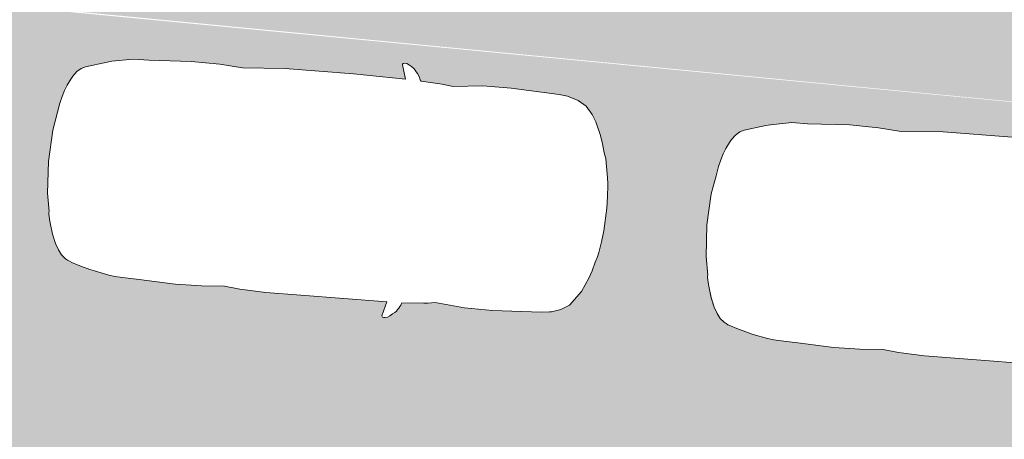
# Model space of a CAD drawing. Header units: metres. Extents: x -862 to 1262, y -354 to 644.
# Tile 26 of 256: x -491.69 to -483.21, y 412.62 to 416.23. Entities that reach past the tile are written whole.
import ezdxf

# ---------------------------------------------------------------- set-up
doc = ezdxf.new("R2010")
doc.units = ezdxf.units.M
doc.header["$LTSCALE"] = 0.5
doc.set_wipeout_variables(frame=1)
doc.layers.add('BPR_Verkehr_220520', color=7, linetype='Continuous')

# ---------------------------------------------------------------- blocks, each defined once
blk = doc.blocks.new('Fz_bmw_X5_2011_D-2')
at = {"color": 255, "linetype": 'Continuous', "lineweight": 5, "transparency": 33554687}
blk.add_wipeout([(2.185669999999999, -3.6133099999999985), (2.1640099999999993, -3.575199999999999), (2.1255999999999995, -3.53313), (2.094909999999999, -3.4908300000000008), (2.0694099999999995, -3.468309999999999), (2.0430899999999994, -3.44825), (2.01619, -3.430439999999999), (1.9889599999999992, -3.4147), (1.9616399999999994, -3.4008000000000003), (1.9344799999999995, -3.38856), (1.9177799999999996, -3.383589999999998), (1.8946899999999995, -3.005600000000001), (1.8883699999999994, -2.9398000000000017), (1.8660799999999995, -2.8137399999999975), (1.9198199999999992, -2.30358), (1.924889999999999, -1.8180300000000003), (1.8824699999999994, -0.9809399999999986), (1.8647399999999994, -0.8367199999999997), (1.8586899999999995, -0.806519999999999), (1.8071799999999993, -0.6463699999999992), (1.7200599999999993, -0.5048000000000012), (1.4663999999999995, -0.3167099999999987), (1.2294999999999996, -0.21199999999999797), (1.097979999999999, -0.16646999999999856), (0.9474299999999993, -0.1268799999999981), (0.8481399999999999, -0.09244999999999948), (0.7763799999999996, -0.07655999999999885), (0.587629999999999, -0.04262999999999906), (0.3946699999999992, -0.01875000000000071), (0, 0), (-0.19841000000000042, -0.0046400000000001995), (-0.39453000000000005, -0.018739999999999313), (-0.43227000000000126, -0.022599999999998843), (-0.5873999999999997, -0.04260000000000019), (-0.7760600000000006, -0.07650999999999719), (-0.8480200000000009, -0.09244999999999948), (-0.9469700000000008, -0.1268799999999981), (-1.0975200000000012, -0.16646999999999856), (-1.2370600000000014, -0.21260999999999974), (-1.4659400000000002, -0.3167099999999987), (-1.5892400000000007, -0.38613999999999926), (-1.7198100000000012, -0.5048000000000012), (-1.8069200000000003, -0.6463699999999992), (-1.8644900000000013, -0.8367199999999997), (-1.8822200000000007, -0.9809399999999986), (-1.9246400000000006, -1.8180300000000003), (-1.9195700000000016, -2.30358), (-1.8658300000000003, -2.8137399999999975), (-1.8944300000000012, -3.005600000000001), (-1.9147400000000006, -3.3718699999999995), (-1.9342300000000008, -3.38856), (-1.988700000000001, -3.4147), (-2.0428400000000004, -3.44825), (-2.0691600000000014, -3.468309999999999), (-2.0946600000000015, -3.4908300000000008), (-2.1190900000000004, -3.5160199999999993), (-2.1524200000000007, -3.560789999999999), (-2.1748800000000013, -3.5937399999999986), (-2.1946800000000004, -3.6431799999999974), (-2.197430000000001, -3.6870499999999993), (-2.1940900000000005, -3.7042899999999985), (-2.1770300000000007, -3.714129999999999), (-2.1705400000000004, -3.7128499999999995), (-1.9270300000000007, -3.645599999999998), (-1.9449100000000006, -4.544079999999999), (-1.9373400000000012, -5.73316), (-1.8857900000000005, -6.456580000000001), (-1.9148800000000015, -6.85278), (-1.9229600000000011, -7.3508000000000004), (-1.8837400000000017, -8.075700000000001), (-1.87888, -8.34469), (-1.8124000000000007, -8.709869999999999), (-1.7933500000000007, -8.789169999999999), (-1.6821900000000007, -9.15435), (-1.645890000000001, -9.22494), (-1.584540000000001, -9.29604), (-1.5032100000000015, -9.358089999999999), (-1.4485300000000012, -9.39049), (-1.3401400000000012, -9.44246), (-1.242220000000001, -9.480080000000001), (-1.1355700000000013, -9.51419), (-1.021310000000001, -9.54475), (-0.8584400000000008, -9.570789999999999), (-0.5423200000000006, -9.627400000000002), (0.00030999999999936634, -9.657779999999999), (0.5428699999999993, -9.627400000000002), (0.8586999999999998, -9.570789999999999), (0.8706099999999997, -9.573929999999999), (0.8764799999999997, -9.57443), (0.8883599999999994, -9.573820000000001), (0.8944899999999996, -9.572909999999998), (0.9008199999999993, -9.571729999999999), (1.021559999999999, -9.54475), (1.0500399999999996, -9.53763), (1.2424799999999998, -9.480080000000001), (1.399439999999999, -9.41583), (1.5034599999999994, -9.358089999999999), (1.584809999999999, -9.29604), (1.6461399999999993, -9.22494), (1.6663199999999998, -9.188020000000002), (1.6824399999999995, -9.15435), (1.6999399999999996, -9.109919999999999), (1.7375499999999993, -8.99537), (1.7935999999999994, -8.789169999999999), (1.8126499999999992, -8.709869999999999), (1.8642099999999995, -8.456959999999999), (1.8791299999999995, -8.34469), (1.8839999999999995, -8.216650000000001), (1.8943899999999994, -7.92823), (1.9232199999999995, -7.3508000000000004), (1.9235599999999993, -7.29713), (1.915129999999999, -6.85278), (1.8860399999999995, -6.456580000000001), (1.9178999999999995, -6.185029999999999), (1.9375899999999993, -5.73316), (1.9338599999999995, -5.134039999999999), (1.9250699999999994, -3.6445399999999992), (2.1707899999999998, -3.7128499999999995), (2.19644, -3.6968999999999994), (2.1980999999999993, -3.674509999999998), (2.1973, -3.6586599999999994)], dxfattribs=at)
at = {"color": 9, "linetype": 'Continuous', "lineweight": 5, "transparency": 33554687, "flags": 128}
blk.add_lwpolyline([(2.18567, -3.61331), (2.16401, -3.5752), (2.1256, -3.53313), (2.09491, -3.49083), (2.06941, -3.46831), (2.04309, -3.44825), (2.01619, -3.43044), (1.98896, -3.4147), (1.96164, -3.4008), (1.93448, -3.38856), (1.91778, -3.38359), (1.89469, -3.0056), (1.88837, -2.939800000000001), (1.86608, -2.81374), (1.91982, -2.30358), (1.92489, -1.81803), (1.88247, -0.98094), (1.86474, -0.83672), (1.85869, -0.80652), (1.80718, -0.64637), (1.72006, -0.5048), (1.4664, -0.31671), (1.2295, -0.212), (1.09798, -0.16647), (0.9474300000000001, -0.12688), (0.8481400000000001, -0.09245), (0.7763800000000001, -0.07656), (0.5876300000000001, -0.04263), (0.39467, -0.01875), (0, 0), (-0.19841, -0.00464), (-0.39453, -0.01874), (-0.43227, -0.0226), (-0.5873999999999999, -0.04260000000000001), (-0.7760600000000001, -0.07651000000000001), (-0.8480200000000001, -0.09245), (-0.9469700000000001, -0.12688), (-1.09752, -0.16647), (-1.23706, -0.21261), (-1.46594, -0.31671), (-1.58924, -0.38614), (-1.71981, -0.5048), (-1.80692, -0.64637), (-1.86449, -0.83672), (-1.88222, -0.98094), (-1.92464, -1.81803), (-1.91957, -2.30358), (-1.86583, -2.81374), (-1.89443, -3.0056), (-1.91474, -3.37187), (-1.93423, -3.38856), (-1.9887, -3.4147), (-2.04284, -3.44825), (-2.06916, -3.46831), (-2.09466, -3.49083), (-2.11909, -3.51602), (-2.15242, -3.56079), (-2.17488, -3.59374), (-2.19468, -3.64318), (-2.19743, -3.68705), (-2.19409, -3.70429), (-2.17703, -3.71413), (-2.17054, -3.71285), (-1.92703, -3.6456), (-1.94491, -4.54408), (-1.93734, -5.733160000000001), (-1.88579, -6.456580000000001), (-1.91488, -6.852780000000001), (-1.92296, -7.3508), (-1.88374, -8.075700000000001), (-1.87888, -8.34469), (-1.8124, -8.70987), (-1.79335, -8.78917), (-1.68219, -9.15435), (-1.64589, -9.22494), (-1.58454, -9.296040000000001), (-1.50321, -9.35809), (-1.44853, -9.390490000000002), (-1.34014, -9.44246), (-1.24222, -9.480080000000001), (-1.13557, -9.514190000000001), (-1.02131, -9.54475), (-0.8584400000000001, -9.57079), (-0.54232, -9.627400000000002), (0.00031, -9.65778), (0.5428700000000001, -9.627400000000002), (0.8587, -9.57079), (0.8706100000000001, -9.57393), (0.87648, -9.574430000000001), (0.88836, -9.573820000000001), (0.8944900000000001, -9.57291), (0.9008200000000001, -9.57173), (1.02156, -9.54475), (1.05004, -9.53763), (1.24248, -9.480080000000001), (1.39944, -9.415830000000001), (1.50346, -9.35809), (1.58481, -9.296040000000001), (1.64614, -9.22494), (1.66632, -9.188020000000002), (1.68244, -9.15435), (1.69994, -9.10992), (1.73755, -8.995370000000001), (1.7936, -8.78917), (1.81265, -8.70987), (1.86421, -8.45696), (1.87913, -8.34469), (1.884, -8.216650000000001), (1.89439, -7.928230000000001), (1.92322, -7.3508), (1.92356, -7.297130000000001), (1.91513, -6.852780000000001), (1.88604, -6.456580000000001), (1.9179, -6.18503), (1.93759, -5.733160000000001), (1.93386, -5.134040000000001), (1.92507, -3.64454), (2.17079, -3.71285), (2.19644, -3.6969), (2.1981, -3.67451), (2.1973, -3.65866)], close=True, dxfattribs=at)
at = {"color": 255, "linetype": 'Continuous', "lineweight": 5, "transparency": 33554687}
blk.add_wipeout([(-0.5423184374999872, -9.627401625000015), (0.00030800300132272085, -9.657776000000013), (0.5428741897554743, -9.62740162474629), (0.8586960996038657, -9.570794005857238), (0.87060537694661, -9.573930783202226), (0.8764773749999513, -9.574434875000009), (0.8883581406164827, -9.57382276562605), (0.8944877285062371, -9.572909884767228), (0.9008239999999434, -9.571728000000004), (1.0215574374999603, -9.544748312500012), (1.0500385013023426, -9.537630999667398), (1.2424758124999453, -9.480080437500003), (1.399442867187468, -9.415826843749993), (1.5034594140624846, -9.358088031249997), (1.5848056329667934, -9.29604498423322), (1.6461414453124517, -9.224935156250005), (1.6663199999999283, -9.188016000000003), (1.6824430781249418, -9.154353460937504), (1.6999421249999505, -9.109921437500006), (1.7375549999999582, -8.99537050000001), (1.7935999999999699, -8.789167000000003), (1.8126479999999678, -8.709872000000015), (1.8642080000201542, -8.45695999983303), (1.8791320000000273, -8.34468800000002), (1.8839968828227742, -8.216654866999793), (1.8943920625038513, -7.928229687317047), (1.9232159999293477, -7.350796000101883), (1.9235589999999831, -7.297127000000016), (1.9151274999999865, -6.852778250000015), (1.8860439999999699, -6.456584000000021), (1.91790285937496, -6.185025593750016), (1.9375906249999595, -5.733155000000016), (1.9338631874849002, -5.134035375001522), (1.9250697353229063, -3.6445397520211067), (2.1707880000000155, -3.712851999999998), (2.1964363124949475, -3.696896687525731), (2.1980999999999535, -3.674511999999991), (2.197302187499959, -3.6586612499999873), (2.1856679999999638, -3.613308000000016), (2.164007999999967, -3.575203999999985), (2.125596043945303, -3.533130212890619), (2.0949083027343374, -3.4908327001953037), (2.0694098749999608, -3.468309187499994), (2.043088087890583, -3.4482474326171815), (2.016188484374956, -3.430444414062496), (1.9889566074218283, -3.4146971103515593), (1.9616379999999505, -3.4008024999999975), (1.934478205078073, -3.3885575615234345), (1.9177777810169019, -3.383594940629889), (1.894685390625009, -3.0055995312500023), (1.8883720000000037, -2.939803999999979), (1.8660800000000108, -2.813743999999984), (1.919816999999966, -2.3035785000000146), (1.924894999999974, -1.818026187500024), (1.8824680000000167, -0.9809440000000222), (1.8647400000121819, -0.8367240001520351), (1.858694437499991, -0.8065238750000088), (1.8071764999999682, -0.6463710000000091), (1.7200613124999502, -0.5048046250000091), (1.4664000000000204, -0.31670800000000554), (1.2295020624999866, -0.21200325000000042), (1.0979793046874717, -0.1664726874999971), (0.9474274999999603, -0.12688099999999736), (0.8481419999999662, -0.09245350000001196), (0.7763840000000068, -0.0765559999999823), (0.5876313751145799, -0.042626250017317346), (0.39467200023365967, -0.018751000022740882), (-4.440892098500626e-16, 0), (-0.19840512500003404, -0.004637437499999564), (-0.39452500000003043, -0.018742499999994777), (-0.43227487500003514, -0.022603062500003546), (-0.5873973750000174, -0.042604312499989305), (-0.7760600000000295, -0.07651199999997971), (-0.8480160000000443, -0.09245350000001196), (-0.9469674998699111, -0.12688099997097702), (-1.0975200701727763, -0.1664726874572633), (-1.2370601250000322, -0.2126131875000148), (-1.4659439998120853, -0.31670799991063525), (-1.5892440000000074, -0.3861440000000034), (-1.719809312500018, -0.5048046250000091), (-1.806924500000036, -0.6463710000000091), (-1.86448800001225, -0.8367240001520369), (-1.8822160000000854, -0.9809440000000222), (-1.9246430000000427, -1.818026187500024), (-1.9195650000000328, -2.3035785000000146), (-1.8658280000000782, -2.813743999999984), (-1.894433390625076, -3.005599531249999), (-1.9147431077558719, -3.371867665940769), (-1.9342262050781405, -3.3885575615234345), (-1.9887046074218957, -3.4146971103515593), (-2.04283608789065, -3.4482474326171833), (-2.069157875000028, -3.468309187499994), (-2.0946563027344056, -3.4908327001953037), (-2.119085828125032, -3.5160209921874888), (-2.1524214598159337, -3.5607925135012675), (-2.1748830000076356, -3.5937415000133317), (-2.194684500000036, -3.6431809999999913), (-2.197433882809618, -3.687050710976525), (-2.1940884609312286, -3.704289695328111), (-2.177025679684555, -3.714127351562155), (-2.1705360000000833, -3.712851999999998), (-1.9270303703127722, -3.6456043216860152), (-1.9449120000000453, -4.544075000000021), (-1.9373386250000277, -5.7331550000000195), (-1.8857920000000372, -6.456584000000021), (-1.914875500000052, -6.852778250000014), (-1.922963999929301, -7.350796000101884), (-1.8837448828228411, -8.07570242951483), (-1.8788799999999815, -8.34468800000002), (-1.8123960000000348, -8.709872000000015), (-1.7933480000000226, -8.789167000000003), (-1.6821910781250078, -9.154353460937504), (-1.6458894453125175, -9.224935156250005), (-1.5845383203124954, -9.296044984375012), (-1.5032074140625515, -9.358088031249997), (-1.448532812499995, -9.390492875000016), (-1.340140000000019, -9.442455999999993), (-1.2422238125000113, -9.480080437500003), (-1.135567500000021, -9.514188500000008), (-1.0213054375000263, -9.544748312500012), (-0.8584440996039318, -9.570794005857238)], dxfattribs=at)
at = {"color": 9, "linetype": 'Continuous', "lineweight": 5, "transparency": 33554687, "flags": 128}
blk.add_lwpolyline([(-0.5423184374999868, -9.627401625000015), (0.0003080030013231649, -9.657776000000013), (0.5428741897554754, -9.627401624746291), (0.858696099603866, -9.57079400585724), (0.8706053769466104, -9.573930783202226), (0.8764773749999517, -9.574434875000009), (0.8883581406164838, -9.573822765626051), (0.8944877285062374, -9.57290988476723), (0.9008239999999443, -9.571728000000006), (1.021557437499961, -9.544748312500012), (1.050038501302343, -9.5376309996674), (1.242475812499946, -9.480080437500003), (1.399442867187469, -9.415826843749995), (1.503459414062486, -9.358088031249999), (1.584805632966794, -9.29604498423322), (1.646141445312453, -9.224935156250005), (1.666319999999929, -9.188016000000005), (1.682443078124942, -9.154353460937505), (1.699942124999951, -9.109921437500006), (1.737554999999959, -8.995370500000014), (1.793599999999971, -8.789167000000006), (1.812647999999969, -8.709872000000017), (1.864208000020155, -8.456959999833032), (1.879132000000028, -8.344688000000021), (1.883996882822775, -8.216654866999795), (1.894392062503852, -7.928229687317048), (1.923215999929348, -7.350796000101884), (1.923558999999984, -7.297127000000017), (1.915127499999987, -6.852778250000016), (1.886043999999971, -6.456584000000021), (1.917902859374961, -6.185025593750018), (1.93759062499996, -5.733155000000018), (1.933863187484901, -5.134035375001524), (1.925069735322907, -3.644539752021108), (2.170788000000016, -3.712851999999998), (2.196436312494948, -3.696896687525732), (2.198099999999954, -3.674511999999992), (2.19730218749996, -3.658661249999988), (2.185667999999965, -3.613308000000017), (2.164007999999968, -3.575203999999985), (2.125596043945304, -3.533130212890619), (2.094908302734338, -3.490832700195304), (2.069409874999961, -3.468309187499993), (2.043088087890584, -3.448247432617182), (2.016188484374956, -3.430444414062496), (1.988956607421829, -3.414697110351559), (1.961637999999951, -3.400802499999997), (1.934478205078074, -3.388557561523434), (1.917777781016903, -3.38359494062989), (1.89468539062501, -3.005599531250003), (1.888372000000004, -2.939803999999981), (1.866080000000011, -2.813743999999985), (1.919816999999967, -2.303578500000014), (1.924894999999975, -1.818026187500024), (1.882468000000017, -0.980944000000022), (1.864740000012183, -0.8367240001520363), (1.858694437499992, -0.8065238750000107), (1.807176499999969, -0.6463710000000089), (1.720061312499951, -0.5048046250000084), (1.466400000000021, -0.3167080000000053), (1.229502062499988, -0.2120032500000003), (1.097979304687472, -0.1664726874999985), (0.9474274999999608, -0.1268809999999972), (0.8481419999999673, -0.09245350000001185), (0.7763840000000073, -0.07655599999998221), (0.5876313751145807, -0.04262625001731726), (0.3946720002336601, -0.0187510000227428), (0, 0), (-0.1984051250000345, -0.0046374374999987), (-0.39452500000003, -0.01874249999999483), (-0.4322748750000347, -0.02260306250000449), (-0.5873973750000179, -0.04260431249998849), (-0.7760600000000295, -0.0765119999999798), (-0.8480160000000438, -0.09245350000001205), (-0.9469674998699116, -0.1268809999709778), (-1.097520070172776, -0.1664726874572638), (-1.237060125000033, -0.212613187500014), (-1.465943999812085, -0.3167079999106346), (-1.589244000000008, -0.3861440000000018), (-1.719809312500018, -0.5048046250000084), (-1.806924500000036, -0.6463710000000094), (-1.86448800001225, -0.8367240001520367), (-1.882216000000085, -0.9809440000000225), (-1.924643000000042, -1.818026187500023), (-1.919565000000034, -2.303578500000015), (-1.865828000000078, -2.813743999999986), (-1.894433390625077, -3.00559953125), (-1.914743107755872, -3.371867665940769), (-1.93422620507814, -3.388557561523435), (-1.988704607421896, -3.41469711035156), (-2.042836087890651, -3.448247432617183), (-2.069157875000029, -3.468309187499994), (-2.094656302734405, -3.490832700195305), (-2.119085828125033, -3.51602099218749), (-2.152421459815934, -3.56079251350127), (-2.174883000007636, -3.593741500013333), (-2.194684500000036, -3.643180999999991), (-2.197433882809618, -3.687050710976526), (-2.194088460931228, -3.704289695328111), (-2.177025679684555, -3.714127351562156), (-2.170536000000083, -3.712851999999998), (-1.927030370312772, -3.645604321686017), (-1.944912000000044, -4.544075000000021), (-1.937338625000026, -5.73315500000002), (-1.885792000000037, -6.456584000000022), (-1.914875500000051, -6.852778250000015), (-1.9229639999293, -7.350796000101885), (-1.883744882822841, -8.075702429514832), (-1.87887999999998, -8.344688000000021), (-1.812396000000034, -8.709872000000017), (-1.793348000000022, -8.789167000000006), (-1.682191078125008, -9.154353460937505), (-1.645889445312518, -9.224935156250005), (-1.584538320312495, -9.296044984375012), (-1.503207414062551, -9.358088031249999), (-1.448532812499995, -9.390492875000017), (-1.340140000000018, -9.442455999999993), (-1.242223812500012, -9.480080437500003), (-1.13556750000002, -9.51418850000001), (-1.021305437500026, -9.544748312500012), (-0.8584440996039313, -9.57079400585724), (-0.5423184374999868, -9.627401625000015)], close=True, dxfattribs=at)

msp = doc.modelspace()

# ---------------------------------------------------------------- hatches: boundary and pattern name
at = {"layer": 'BPR_Verkehr_220520', "linetype": 'Continuous', "lineweight": 0, "true_color": 0xe4e6e5, "transparency": 33554687}
h = msp.add_hatch(color=254, dxfattribs=at)
h.paths.add_polyline_path([(-698.9240738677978, 452.6214553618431), (-699.733108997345, 450.9008955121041), (-683.8798624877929, 406.3282036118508), (-682.0868180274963, 406.9708919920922), (-682.2006113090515, 407.3141090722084), (-682.3072113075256, 407.6317090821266), (-682.6753125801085, 409.0435167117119), (-682.8964143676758, 410.4856725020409), (-682.9681765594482, 411.9429128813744), (-682.8898396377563, 413.3998146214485), (-682.6622327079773, 414.8409580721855), (-682.2877647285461, 416.2510903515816), (-681.770399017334, 417.6152868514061), (-681.1156113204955, 418.9191090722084), (-680.2874557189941, 420.1578165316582), (-679.8508535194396, 420.7239383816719), (-679.3131113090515, 421.3756090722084), (-678.0912253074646, 422.7971613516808), (-676.6928651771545, 424.336823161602), (-676.3112959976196, 424.7381709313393), (-675.6341606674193, 425.4253893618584), (-674.9329056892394, 426.0879773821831), (-674.2084264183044, 426.7250890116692), (-673.461647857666, 427.335910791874), (-672.6935235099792, 427.9196628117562), (-671.9050340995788, 428.4755997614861), (-671.0971863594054, 429.0030118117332), (-670.2710117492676, 429.5012255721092), (-669.6467505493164, 429.8478969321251), (-669.0105134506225, 430.1720656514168), (-668.363109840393, 430.4733156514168), (-667.7053649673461, 430.7512629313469), (-667.0381172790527, 431.0055531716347), (-666.362217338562, 431.2358622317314), (-665.6785267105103, 431.4418965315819), (-664.9879169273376, 431.6233934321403), (-664.5536594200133, 431.7241551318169), (-664.1172639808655, 431.8152129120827), (-663.6789474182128, 431.8965215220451), (-663.2389274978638, 431.9680405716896), (-662.7974228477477, 432.0297345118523), (-662.3546528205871, 432.0815727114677), (-661.9108373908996, 432.1235294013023), (-661.4661971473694, 432.1555851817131), (-661.3796638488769, 432.160666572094), (-661.2931093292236, 432.1653728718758), (-661.2065352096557, 432.1697039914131), (-661.1199431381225, 432.1736598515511), (-661.033334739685, 432.177240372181), (-660.9467116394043, 432.1804454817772), (-660.8600754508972, 432.1832751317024), (-660.7734278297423, 432.1857292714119), (-659.3037338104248, 432.2133608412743), (-657.8337924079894, 432.2193861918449), (-656.3639212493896, 432.2038040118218), (-654.8944379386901, 432.1666176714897), (-653.4256599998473, 432.107835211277), (-651.957904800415, 432.0274693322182), (-650.4914894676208, 431.9255373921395), (-649.0267308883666, 431.8020614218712), (-648.6323390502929, 431.7651060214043), (-648.2380966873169, 431.726588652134), (-647.8440100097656, 431.6865099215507), (-647.4500851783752, 431.6448704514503), (-647.0563283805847, 431.6016709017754), (-646.6627457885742, 431.5569119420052), (-646.2693435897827, 431.5105942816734), (-645.876127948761, 431.4627186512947), (-608.2617194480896, 426.807386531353), (-607.1510102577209, 426.6706997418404), (-606.0401131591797, 426.5355490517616), (-604.9290302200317, 426.4019347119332), (-603.8177635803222, 426.2698569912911), (-602.7063153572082, 426.1393161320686), (-601.5946876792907, 426.0103123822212), (-600.4828826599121, 425.8828460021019), (-599.3709024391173, 425.7569172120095), (-598.5944911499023, 425.6699139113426), (-597.8179962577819, 425.5836602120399), (-597.0414184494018, 425.4981562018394), (-596.2647584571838, 425.4134019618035), (-595.488016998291, 425.3293975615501), (-594.7111948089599, 425.2461431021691), (-593.9342925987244, 425.1636386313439), (-593.157311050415, 425.081884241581), (-592.8507887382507, 425.0498408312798), (-592.5442543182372, 425.0179134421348), (-592.2377077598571, 424.986102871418), (-591.9311490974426, 424.954409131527), (-591.6245783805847, 424.922832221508), (-591.3179956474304, 424.8913721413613), (-591.0114009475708, 424.8600289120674), (-590.7047943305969, 424.8288025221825), (-590.0991783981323, 424.7674702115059), (-589.4935164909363, 424.7065935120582), (-588.8878089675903, 424.6461724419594), (-588.2820561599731, 424.5862070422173), (-587.6762584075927, 424.5266973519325), (-587.0704160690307, 424.467643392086), (-586.4645294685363, 424.4090452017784), (-585.8585994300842, 424.3508980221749), (-585.7824177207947, 424.3436204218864), (-585.706234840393, 424.3363499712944), (-585.6300512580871, 424.3290867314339), (-585.5538670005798, 424.3218307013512), (-585.4776820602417, 424.3145818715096), (-585.4014964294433, 424.3073402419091), (-585.3253101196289, 424.3001058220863), (-585.2491237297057, 424.2928786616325), (-561.4382702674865, 422.0352803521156), (-560.9383931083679, 421.9878850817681), (-559.5104947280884, 421.852500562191), (-559.2485393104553, 421.8277504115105), (-558.9865676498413, 421.8031726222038), (-558.7245798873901, 421.7787672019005), (-558.4625761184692, 421.7545341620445), (-558.2005564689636, 421.7304735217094), (-557.9385210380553, 421.7065852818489), (-557.6764699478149, 421.6828694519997), (-557.4144033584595, 421.6593255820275), (-556.2937040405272, 421.4873068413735), (-555.2035251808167, 421.1757512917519), (-554.1611694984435, 420.7295994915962), (-553.1831803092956, 420.1559323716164), (-552.2850793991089, 419.4638546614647), (-551.4811206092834, 418.6643504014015), (-550.7840636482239, 417.770108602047), (-550.2049715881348, 416.795321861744), (-550.0134033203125, 416.3972869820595), (-549.841606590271, 415.9903274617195), (-549.689995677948, 415.5754247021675), (-549.5589362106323, 415.1535792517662), (-549.4487442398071, 414.7258084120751), (-549.3596854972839, 414.2931437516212), (-549.2919747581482, 413.8566286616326), (-549.2457752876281, 413.4173158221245), (-549.242875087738, 413.3803352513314), (-549.24012733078, 413.343343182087), (-549.2375320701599, 413.3063400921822), (-549.2350893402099, 413.2693266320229), (-549.2327991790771, 413.2323034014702), (-549.230661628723, 413.1952710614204), (-549.2286767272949, 413.1582302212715), (-549.2268445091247, 413.1211813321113), (-549.2258451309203, 413.0995414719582), (-549.2248978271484, 413.0778992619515), (-549.2240026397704, 413.0562548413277), (-549.223159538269, 413.0346083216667), (-549.2223685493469, 413.0129598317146), (-549.2216296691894, 412.9913095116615), (-549.2209429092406, 412.9696574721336), (-549.2203082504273, 412.948003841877), (-549.605615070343, 407.2321739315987), (-544.168897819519, 406.8213330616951), (-543.9325186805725, 409.9493727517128), (-543.8531610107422, 410.9995243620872), (-543.5297781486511, 412.8751601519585), (-542.8568813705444, 414.6555522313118), (-541.8588468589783, 416.2762043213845), (-540.5718293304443, 417.6784068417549), (-539.0424521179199, 418.8113637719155), (-537.3261182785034, 419.6340327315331), (-535.485003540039, 420.1166118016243), (-533.5858039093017, 420.2416191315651), (-533.3607197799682, 420.2350219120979), (-533.1356318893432, 420.2285514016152), (-532.9105403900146, 420.2222076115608), (-532.6854453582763, 420.2159905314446), (-532.4603468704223, 420.2099001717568), (-532.2352449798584, 420.2039365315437), (-532.0101397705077, 420.198099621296), (-531.7850313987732, 420.1923894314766), (-531.7319487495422, 420.1908227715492), (-531.6788820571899, 420.1887863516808), (-531.6258354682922, 420.1862803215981), (-531.5728131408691, 420.1833048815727), (-531.5198192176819, 420.1798602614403), (-531.4668578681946, 420.175946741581), (-531.413933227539, 420.1715646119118), (-531.3610494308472, 420.1667142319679), (-471.8896987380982, 414.4466201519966), (-471.8167298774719, 414.4340952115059), (-471.7464104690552, 414.4109325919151), (-471.6802822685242, 414.377640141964), (-471.6197951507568, 414.3349478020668), (-471.5662753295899, 414.2837916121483), (-471.5208962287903, 414.2252932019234), (-471.4846528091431, 414.1607351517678), (-471.458339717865, 414.0915329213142), (-470.9498751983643, 412.3469959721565), (-467.074003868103, 411.9742055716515), (-456.5845948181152, 410.9653095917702), (-455.4479799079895, 410.7725371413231), (-454.350874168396, 410.41839920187), (-453.3160606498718, 409.9102499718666), (-452.3650287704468, 409.2586419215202), (-451.517528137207, 408.4771066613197), (-450.791158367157, 407.5818739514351), (-450.2010035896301, 406.5915346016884), (-449.7593130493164, 405.5266565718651), (-449.7466848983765, 405.4883630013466), (-449.7342498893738, 405.4500062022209), (-449.7220083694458, 405.4115872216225), (-449.709960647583, 405.3731070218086), (-449.6981070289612, 405.3345665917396), (-449.686447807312, 405.2959669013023), (-449.6749832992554, 405.2573089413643), (-449.6637138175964, 405.2185938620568), (-449.648486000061, 405.1650859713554), (-449.6336304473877, 405.1114735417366), (-449.6191480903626, 405.0577591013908), (-449.6050396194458, 405.0039452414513), (-449.5913057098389, 404.9500345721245), (-449.5779470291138, 404.8960297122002), (-449.5649642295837, 404.8419332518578), (-449.5523579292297, 404.7877478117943), (-448.3920222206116, 399.7205241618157), (-441.9215713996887, 399.5003504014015), (-441.9113037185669, 399.602522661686), (-441.8999874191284, 399.7045840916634), (-441.8876236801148, 399.8065239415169), (-441.8742138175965, 399.9083314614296), (-441.8597592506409, 400.0099959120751), (-441.8442614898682, 400.1115065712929), (-441.8277221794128, 400.2128527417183), (-441.8101431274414, 400.314023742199), (-441.803417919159, 400.3511796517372), (-441.7965524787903, 400.3883097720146), (-441.7895468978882, 400.4254137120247), (-441.782401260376, 400.4624909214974), (-441.7751156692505, 400.4995408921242), (-441.7676902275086, 400.5365630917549), (-441.7601250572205, 400.5735569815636), (-441.7524202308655, 400.6105221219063), (-441.6112498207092, 401.1939630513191), (-441.4353269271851, 401.7678825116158), (-441.2252854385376, 402.3302124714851), (-440.9818822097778, 402.878926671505), (-440.7059943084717, 403.412047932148), (-440.3986158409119, 403.9276552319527), (-440.0608543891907, 404.4238906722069), (-439.6939270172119, 404.8989661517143), (-439.6700663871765, 404.9279028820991), (-439.6460973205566, 404.9567500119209), (-439.6220202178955, 404.9855070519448), (-439.5978354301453, 405.0141735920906), (-439.5735433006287, 405.0427492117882), (-439.5491441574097, 405.0712335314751), (-439.5246383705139, 405.0996261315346), (-439.5000264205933, 405.1279264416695), (-438.9174169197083, 405.7409368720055), (-438.2850945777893, 406.3025275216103), (-437.607581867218, 406.8086817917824), (-436.8897245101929, 407.2557795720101), (-436.1366567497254, 407.6406231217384), (-435.3537646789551, 407.9604599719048), (-434.5466476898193, 408.2130025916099), (-433.7210793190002, 408.396449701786), (-433.6839800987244, 408.4029888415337), (-433.6468564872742, 408.4093881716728), (-433.6097090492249, 408.4156476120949), (-433.5725382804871, 408.4217670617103), (-433.5353447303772, 408.4277464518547), (-433.4981289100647, 408.4335856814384), (-433.4608913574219, 408.4392846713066), (-433.4236326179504, 408.444843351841), (-433.2138966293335, 408.4734657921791), (-433.0036017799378, 408.4976423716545), (-432.792842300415, 408.5173622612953), (-432.5817126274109, 408.5326166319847), (-432.3703073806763, 408.5433986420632), (-432.1587212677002, 408.5497034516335), (-431.9470491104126, 408.5515282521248), (-431.7353857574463, 408.5488722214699), (-431.6598614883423, 408.5468393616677), (-431.5843547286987, 408.5442360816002), (-431.5088697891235, 408.541062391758), (-431.4334109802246, 408.5373184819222), (-431.3579826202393, 408.5330045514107), (-431.2825890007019, 408.5281208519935), (-431.2072344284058, 408.5226676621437), (-431.1319232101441, 408.516645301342), (-431.115195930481, 408.515229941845), (-431.098471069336, 408.5137865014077), (-431.0817486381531, 408.5123149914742), (-431.0650287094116, 408.5108154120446), (-431.0483113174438, 408.5092877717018), (-431.0315965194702, 408.507732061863), (-431.014884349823, 408.5061483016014), (-430.9981748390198, 408.5045364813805), (-429.8108804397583, 408.3913689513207), (-429.1806362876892, 408.3332186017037), (-428.5502717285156, 408.2763892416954), (-427.9197894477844, 408.2208810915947), (-427.2891922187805, 408.1666944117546), (-426.6584828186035, 408.1138294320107), (-426.0276639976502, 408.0622863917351), (-425.3967385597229, 408.0120655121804), (-424.765709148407, 407.9631670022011), (-424.1666581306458, 407.567010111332), (-422.3442588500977, 407.4370523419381), (-420.521107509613, 407.3181092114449), (-418.6972707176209, 407.2101850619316), (-416.8728150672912, 407.1132838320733), (-415.0478071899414, 407.0274090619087), (-413.222313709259, 406.9525638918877), (-411.3964012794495, 406.8887510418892), (-409.5701366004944, 406.8359728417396), (-408.7588043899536, 406.8114880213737), (-407.9477127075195, 406.7800279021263), (-407.136921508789, 406.7415948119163), (-406.3264907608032, 406.6961915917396), (-405.5164803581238, 406.6438215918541), (-404.7069502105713, 406.5844886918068), (-403.8979601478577, 406.5181972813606), (-403.0895700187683, 406.4449522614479), (-337.0833149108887, 400.1781649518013), (-336.6982389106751, 400.1540663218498), (-336.3124102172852, 400.1547670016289), (-335.9274242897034, 400.1802641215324), (-335.5448730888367, 400.230452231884), (-335.166338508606, 400.3051238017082), (-334.793385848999, 400.403970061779), (-334.4275573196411, 400.5265822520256), (-334.0703645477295, 400.6724509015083), (-333.8316809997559, 400.7728834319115), (-333.5888862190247, 400.8629235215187), (-333.3424324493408, 400.9424034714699), (-333.0927787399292, 401.01117522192), (-332.8403901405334, 401.0691106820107), (-332.5857367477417, 401.1161019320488), (-332.3292929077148, 401.1520614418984), (-332.0715363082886, 401.1769222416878), (-331.9448769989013, 401.1850390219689), (-331.8180743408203, 401.1904749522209), (-331.6911850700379, 401.1932274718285), (-331.5642659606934, 401.1932953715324), (-331.4373738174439, 401.1906786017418), (-331.3105654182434, 401.1853783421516), (-331.1838975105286, 401.1773969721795), (-331.0574267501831, 401.1667380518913), (-316.6149819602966, 399.7955694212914), (-316.1051357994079, 399.7339180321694), (-315.5991270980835, 399.6461729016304), (-315.0982904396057, 399.5325654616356), (-314.6039467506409, 399.3933953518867), (-314.1173998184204, 399.2290296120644), (-313.6399328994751, 399.0399017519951), (-313.172805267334, 398.8265105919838), (-312.7172489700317, 398.5894189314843), (-312.4436175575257, 398.4283517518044), (-312.1788891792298, 398.2530359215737), (-311.9238058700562, 398.0639611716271), (-311.6790819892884, 397.8616569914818), (-311.4454028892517, 397.6466899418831), (-311.2234229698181, 397.4196620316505), (-311.0137638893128, 397.1812090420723), (-310.8170127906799, 396.9319987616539), (-303.4797761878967, 401.8853854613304), (-303.6926952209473, 402.2303774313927), (-303.8796245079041, 402.5901153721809), (-304.0395476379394, 402.9626452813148), (-304.1715957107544, 403.3459431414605), (-304.2750512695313, 403.7379264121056), (-304.349352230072, 404.1364653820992), (-304.3940948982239, 404.5393947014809), (-304.4090361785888, 404.9445251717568), (-304.3880193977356, 405.4248821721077), (-304.325129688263, 405.9015680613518), (-304.2208476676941, 406.3709397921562), (-304.0759703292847, 406.8294101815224), (-303.8916048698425, 407.2734754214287), (-303.6691603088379, 407.6997417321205), (-303.4103366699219, 408.1049514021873), (-303.1171119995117, 408.4860076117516), (-308.4660243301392, 415.1750665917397), (-308.5006226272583, 415.1426362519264), (-308.5351108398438, 415.1100889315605), (-308.5694886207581, 415.0774249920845), (-308.6037555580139, 415.04464479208), (-308.6379112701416, 415.0117487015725), (-308.6719553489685, 414.9787371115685), (-308.7058874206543, 414.9456104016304), (-308.7397071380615, 414.9123689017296), (-309.5611798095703, 414.1568714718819), (-310.4333208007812, 413.4604780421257), (-311.3518866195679, 412.8265769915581), (-312.3124078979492, 412.2582526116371), (-313.3102111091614, 411.7582701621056), (-314.3404413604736, 411.3290623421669), (-315.3980859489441, 410.9727175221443), (-316.4779988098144, 410.690969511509), (-316.5163759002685, 410.6824240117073), (-316.5547738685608, 410.6739728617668), (-316.5931924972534, 410.6656160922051), (-316.6316315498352, 410.6573537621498), (-316.6700907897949, 410.6491859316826), (-316.7085699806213, 410.6411126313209), (-316.7470688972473, 410.6331339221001), (-316.7855872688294, 410.6252496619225), (-317.0599200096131, 410.5719401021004), (-317.3351419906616, 410.5234301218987), (-317.6111692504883, 410.4797345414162), (-317.8879175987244, 410.4408666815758), (-318.1653025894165, 410.4068384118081), (-318.4432395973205, 410.377660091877), (-318.7216438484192, 410.3533406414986), (-319.0004301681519, 410.3338840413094), (-319.0411698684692, 410.3314006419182), (-319.081911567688, 410.3289213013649), (-319.1226535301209, 410.3264461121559), (-319.163395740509, 410.3239750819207), (-319.2041381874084, 410.3215082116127), (-319.2448809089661, 410.3190455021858), (-319.2856238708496, 410.3165869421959), (-319.3263665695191, 410.3141325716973), (-319.4021290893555, 410.3095796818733), (-319.4778914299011, 410.3050412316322), (-319.5536546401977, 410.3005171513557), (-319.6294186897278, 410.2960074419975), (-319.7051835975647, 410.2915121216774), (-319.7809493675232, 410.2870311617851), (-319.8567159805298, 410.2825645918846), (-319.9324843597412, 410.278112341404), (-320.0461043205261, 410.2714637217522), (-320.1597261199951, 410.2648464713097), (-320.2733497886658, 410.2582615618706), (-320.3869753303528, 410.251709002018), (-320.5006027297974, 410.2451887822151), (-320.6142319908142, 410.2387009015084), (-320.727863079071, 410.2322453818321), (-320.8414960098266, 410.2258222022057), (-320.8865078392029, 410.2232870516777), (-320.9315199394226, 410.2207567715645), (-320.9765323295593, 410.2182315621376), (-321.021544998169, 410.2157114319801), (-321.0665579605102, 410.2131963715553), (-321.1115711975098, 410.2106863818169), (-321.1565847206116, 410.2081814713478), (-321.2015985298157, 410.2056816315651), (-321.2578179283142, 410.2030916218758), (-321.3140760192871, 410.2015564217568), (-321.3703530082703, 410.2010768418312), (-321.4266290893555, 410.201653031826), (-321.4828844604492, 410.2032847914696), (-321.5390993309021, 410.2059715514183), (-321.5952538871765, 410.2097123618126), (-321.6513284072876, 410.2145059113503), (-331.7910863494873, 411.1771981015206), (-334.2798943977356, 411.4134913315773), (-335.6721774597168, 411.545677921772), (-341.3250061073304, 412.0823706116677), (-352.4581547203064, 413.1393776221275), (-354.9469627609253, 413.3756708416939), (-366.4552095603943, 414.4682905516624), (-368.9440175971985, 414.7045837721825), (-386.9032679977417, 416.4096767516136), (-389.3920760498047, 416.6459699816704), (-401.1790587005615, 417.7650535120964), (-403.6678667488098, 418.0013467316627), (-419.9118178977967, 419.5435852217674), (-420.0835806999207, 419.5599530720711), (-420.2553319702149, 419.5764404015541), (-420.4270717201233, 419.593047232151), (-420.5987998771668, 419.6097735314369), (-420.7705163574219, 419.6266193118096), (-420.94222108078, 419.6435845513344), (-421.1139139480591, 419.6606692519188), (-421.2855948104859, 419.6778733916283), (-421.5343271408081, 419.7030130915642), (-421.7830340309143, 419.7284031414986), (-422.031715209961, 419.7540439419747), (-422.2803703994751, 419.7799354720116), (-422.5289993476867, 419.8060776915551), (-422.7776018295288, 419.8324705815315), (-423.026177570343, 419.8591141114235), (-423.27472631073, 419.8860082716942), (-423.2751157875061, 419.8824256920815), (-423.3364038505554, 419.8939911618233), (-423.3976986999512, 419.9055205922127), (-423.4590003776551, 419.9170136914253), (-423.5203088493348, 419.9284704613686), (-423.5816241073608, 419.9398908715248), (-423.6429461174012, 419.951274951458), (-423.7042748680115, 419.9626226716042), (-423.7656103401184, 419.9739340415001), (-423.7717566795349, 419.9405502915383), (-425.1702356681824, 420.1977088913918), (-426.5721521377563, 420.4354151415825), (-427.9772355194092, 420.6536231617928), (-429.3852146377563, 420.8522908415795), (-430.7958177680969, 421.031379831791), (-432.2087726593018, 421.1908555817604), (-433.6238066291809, 421.3306873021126), (-435.0406465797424, 421.4508480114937), (-440.167746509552, 421.9439845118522), (-441.1463787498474, 422.099769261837), (-442.0982432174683, 422.3753485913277), (-443.0087349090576, 422.7664941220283), (-443.8638836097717, 423.2672042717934), (-444.6505682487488, 423.8697963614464), (-445.3567182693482, 424.5650244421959), (-445.971498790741, 425.3422212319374), (-446.4854768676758, 426.1894617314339), (-446.671528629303, 426.5395995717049), (-446.8400035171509, 426.8985257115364), (-446.9904877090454, 427.2653584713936), (-447.122611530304, 427.6391967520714), (-447.2360504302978, 428.0191222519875), (-447.3305257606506, 428.4042016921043), (-447.4058054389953, 428.7934891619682), (-447.4617045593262, 429.1860283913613), (-448.144505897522, 435.0119110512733), (-448.3912080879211, 436.8820848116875), (-453.5992082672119, 437.6305918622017), (-453.5770010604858, 437.5521230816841), (-453.5554344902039, 437.4734757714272), (-453.5345100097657, 437.3946552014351), (-453.5142290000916, 437.315666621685), (-453.4945928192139, 437.2365152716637), (-453.4756027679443, 437.1572064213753), (-453.4572601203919, 437.0777453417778), (-453.4395660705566, 436.9981373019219), (-453.2132246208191, 435.1175267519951), (-453.3455613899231, 433.2279732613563), (-453.8318312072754, 431.3972720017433), (-454.6545870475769, 429.6911072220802), (-455.7843090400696, 428.1706948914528), (-457.180463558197, 426.8905863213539), (-458.7929575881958, 425.8967108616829), (-460.5639360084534, 425.2247280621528), (-460.9877226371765, 425.0928008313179), (-461.4150578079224, 424.9728651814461), (-461.8456022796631, 424.8650163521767), (-462.2790142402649, 424.7693399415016), (-462.7149496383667, 424.6859119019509), (-463.1530623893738, 424.6147984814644), (-463.5930047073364, 424.5560561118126), (-464.0344273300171, 424.5097314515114), (-464.2805631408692, 424.4835636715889), (-464.5271863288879, 424.4624782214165), (-464.7741919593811, 424.4464840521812), (-465.021474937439, 424.4355879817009), (-465.2689300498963, 424.4297946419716), (-465.5164519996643, 424.4291064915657), (-465.763935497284, 424.4335238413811), (-466.0112752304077, 424.4430447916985), (-466.0818296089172, 424.4466980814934), (-466.1523612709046, 424.4507664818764), (-466.2228677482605, 424.4552500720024), (-466.2933466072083, 424.4601487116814), (-466.3637954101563, 424.4654622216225), (-466.4342117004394, 424.4711904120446), (-466.5045930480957, 424.4773331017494), (-466.5749370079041, 424.4838900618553), (-593.8502686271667, 436.7255301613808), (-594.0957552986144, 436.7594243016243), (-594.3376069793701, 436.8134639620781), (-594.5741733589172, 436.8872804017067), (-594.8038401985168, 436.9803699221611), (-595.025040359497, 437.0920973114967), (-595.236264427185, 437.2217002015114), (-595.4360711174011, 437.3682942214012), (-595.6230970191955, 437.5308790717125), (-596.0878776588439, 438.0034893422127), (-596.5166131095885, 438.5090260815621), (-596.9069777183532, 439.0447470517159), (-597.2568539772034, 439.6077462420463), (-597.5643439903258, 440.1949696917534), (-597.8277797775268, 440.8032320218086), (-598.0457323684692, 441.4292337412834), (-598.2170194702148, 442.0695791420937), (-598.2257427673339, 442.1081643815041), (-598.2342963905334, 442.1467876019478), (-598.2426801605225, 442.1854480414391), (-598.2508939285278, 442.2241449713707), (-598.2589375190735, 442.2628776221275), (-598.2668107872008, 442.301645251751), (-598.2745135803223, 442.3404471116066), (-598.2820457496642, 442.3792824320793), (-598.3114525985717, 442.5406449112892), (-598.337913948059, 442.7025164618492), (-598.3614209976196, 442.864843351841), (-598.3819659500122, 443.0275716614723), (-598.3995419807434, 443.1906473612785), (-598.4141432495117, 443.3540162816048), (-598.4257649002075, 443.5176241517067), (-598.4344030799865, 443.6814166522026), (-598.4471615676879, 444.0239528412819), (-598.4555704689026, 444.3666233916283), (-598.4596284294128, 444.7093730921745), (-598.4593348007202, 445.052146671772), (-598.454689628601, 445.3948889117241), (-598.4456936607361, 445.7375445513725), (-598.4323483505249, 446.0800583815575), (-598.4146562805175, 446.4223752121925), (-598.4124537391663, 446.4598642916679), (-598.410199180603, 446.4973502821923), (-598.4078924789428, 446.5348330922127), (-598.4055336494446, 446.5723126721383), (-598.4031226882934, 446.6097889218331), (-598.4006596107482, 446.6472617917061), (-598.3981444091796, 446.684731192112), (-598.3955770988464, 446.7221970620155), (-598.3931433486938, 446.7570272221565), (-598.3906646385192, 446.7918542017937), (-598.3881408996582, 446.8266779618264), (-598.3855721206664, 446.8614984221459), (-598.3829583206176, 446.8963155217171), (-598.3802994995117, 446.9311292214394), (-598.3775956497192, 446.9659394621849), (-598.3748467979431, 447.0007461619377), (-597.9798539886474, 451.9613634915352), (-603.9464456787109, 452.36105945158), (-604.2394252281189, 448.9806540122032), (-604.3742859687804, 447.4246274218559), (-604.4396921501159, 446.6699692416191), (-604.4866543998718, 446.2248085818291), (-604.550186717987, 445.7817091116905), (-604.63020072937, 445.3412874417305), (-604.7265850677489, 444.9041564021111), (-604.8392056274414, 444.4709242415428), (-604.9679057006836, 444.0421938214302), (-605.1125062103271, 443.6185616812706), (-605.2728059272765, 443.2006173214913), (-605.2875194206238, 443.1644654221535), (-605.3023504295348, 443.1283615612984), (-605.3172987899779, 443.0923061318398), (-605.3323643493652, 443.0562995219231), (-605.3475469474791, 443.0203421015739), (-605.3628464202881, 442.9844342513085), (-605.3782626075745, 442.9485763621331), (-605.3937952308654, 442.9127687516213), (-605.4462622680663, 442.7941091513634), (-605.5000091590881, 442.6760237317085), (-605.555029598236, 442.5585263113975), (-605.6113171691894, 442.4416306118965), (-605.6688652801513, 442.3253503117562), (-605.7276672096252, 442.2096989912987), (-605.7877160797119, 442.094690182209), (-605.8490048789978, 441.9803373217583), (-605.8878589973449, 441.9093469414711), (-605.9271909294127, 441.8386202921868), (-605.9669989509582, 441.7681604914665), (-606.0072812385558, 441.6979707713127), (-606.0480359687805, 441.628054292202), (-606.0892612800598, 441.5584142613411), (-606.1309552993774, 441.4890538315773), (-606.1731161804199, 441.4199760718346), (-606.6725290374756, 440.7245115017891), (-607.2658472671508, 440.1072128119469), (-607.9409888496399, 439.5806503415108), (-608.6842055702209, 439.1555467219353), (-609.4803629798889, 438.8405585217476), (-610.3132485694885, 438.6420999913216), (-611.1659019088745, 438.5642124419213), (-612.0209600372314, 438.6084819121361), (-619.7508915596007, 439.5651737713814), (-620.3463483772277, 439.638870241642), (-620.5612964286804, 437.9021211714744), (-622.5488830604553, 438.1481140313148), (-623.2621178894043, 438.2363872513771), (-623.6229397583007, 438.2843828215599), (-623.9828285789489, 438.3389357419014), (-624.3416649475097, 438.4000294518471), (-624.6993300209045, 438.467643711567), (-625.0557052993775, 438.5417561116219), (-625.4106727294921, 438.6223421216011), (-625.7641147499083, 438.7093750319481), (-626.1159142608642, 438.8028260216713), (-626.3269500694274, 438.8610827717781), (-626.5379153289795, 438.9195940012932), (-626.7488098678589, 438.9783596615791), (-626.9596333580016, 439.0373796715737), (-627.1703855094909, 439.0966539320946), (-627.3810660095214, 439.1561823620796), (-627.5916745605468, 439.2159648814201), (-627.8022109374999, 439.2760014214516), (-630.4903129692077, 440.0216230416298), (-633.1897389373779, 440.7251452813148), (-635.8998295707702, 441.3863962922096), (-638.619922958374, 442.0052145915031), (-641.3493547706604, 442.581449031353), (-644.0874583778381, 443.1149588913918), (-646.8335650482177, 443.6056138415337), (-649.5870040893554, 444.0532940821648), (-651.6244202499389, 444.3661034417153), (-653.6624716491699, 444.6747468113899), (-655.7011497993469, 444.9792229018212), (-657.7404461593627, 445.2795304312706), (-659.7803522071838, 445.575668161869), (-661.8208594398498, 445.8676348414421), (-663.8619592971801, 446.1554292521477), (-665.9036432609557, 446.4390501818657), (-668.430758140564, 446.7710771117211), (-670.9618991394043, 447.0708717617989), (-673.4966551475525, 447.3383854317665), (-676.0346144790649, 447.5735746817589), (-678.5753649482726, 447.776401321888), (-681.118493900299, 447.9468323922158), (-683.6635882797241, 448.0848402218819), (-686.2102347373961, 448.1904023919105), (-686.674168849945, 448.2066725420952), (-686.6741687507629, 448.2066756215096), (-687.5662964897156, 448.2533203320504), (-688.4562951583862, 448.3305860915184), (-689.343114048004, 448.4383816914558), (-690.225706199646, 448.5765798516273), (-691.1030296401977, 448.7450174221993), (-691.9740486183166, 448.9434955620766), (-692.8377348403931, 449.1717799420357), (-693.6930714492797, 449.429592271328), (-694.4220439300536, 449.6871991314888), (-695.134413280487, 449.9876855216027), (-695.827659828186, 450.3299886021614), (-696.4993315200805, 450.7128976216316), (-697.1470526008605, 451.1350582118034), (-697.7685320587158, 451.5949771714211), (-698.3615716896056, 452.091027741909)])
h.paths.add_polyline_path([(-314.4534367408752, 406.8875821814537), (-314.2461105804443, 406.8794389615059), (-314.0449273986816, 406.8286875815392), (-313.8585481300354, 406.7375111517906), (-313.6949964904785, 406.609834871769), (-313.5613134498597, 406.4511552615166), (-313.4632541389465, 406.2683035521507), (-313.405040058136, 406.0691516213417), (-313.3891773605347, 405.862273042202), (-313.4311185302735, 404.3321565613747), (-313.4575713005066, 404.1294769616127), (-313.5246820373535, 403.9364098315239), (-313.6296469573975, 403.7610213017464), (-313.7680807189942, 403.6106389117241), (-313.9341997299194, 403.4915454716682), (-314.121063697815, 403.4087165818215), (-314.3208656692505, 403.3656127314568), (-314.5252582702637, 403.3640333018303), (-327.2061687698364, 404.5679615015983), (-327.3433038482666, 404.5940301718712), (-327.47323279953, 404.6450602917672), (-327.591454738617, 404.7192841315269), (-327.6938743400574, 404.8141304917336), (-327.7769436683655, 404.9263137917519), (-327.8377851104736, 405.0519478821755), (-327.8742910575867, 405.1866806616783), (-327.8851981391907, 405.3258448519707), (-327.8701260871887, 405.4646197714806), (-327.8295982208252, 405.5981979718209), (-327.7650184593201, 405.7219521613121), (-327.6786239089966, 405.8315953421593), (-327.5734073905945, 405.923329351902), (-327.4530137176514, 405.9939764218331), (-327.3216134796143, 406.0410892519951), (-327.1837584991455, 406.0630358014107)])
h.paths.add_polyline_path([(-435.5978105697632, 416.1937824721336), (-435.2678997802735, 416.1893640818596), (-434.938730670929, 416.1668174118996), (-433.2490071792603, 416.0042958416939), (-432.2713347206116, 415.9054106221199), (-431.2946811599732, 415.7969230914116), (-430.3191408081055, 415.6788437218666), (-429.3448078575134, 415.5511839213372), (-428.3717763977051, 415.4139560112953), (-427.4001403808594, 415.2671732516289), (-426.4299936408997, 415.1108498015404), (-425.4614298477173, 414.9450007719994), (-425.1624679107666, 414.8922957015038), (-424.9967999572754, 414.8618872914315), (-424.8315747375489, 414.829158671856), (-424.6668251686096, 414.794114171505), (-424.5025837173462, 414.7567607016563), (-424.3388827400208, 414.7171056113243), (-424.1757544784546, 414.675156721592), (-424.0132310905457, 414.6309222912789), (-423.8513445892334, 414.5844110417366), (-423.7230288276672, 414.5333077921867), (-423.6062594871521, 414.459542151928), (-423.5049969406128, 414.3656148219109), (-423.4226753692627, 414.2547112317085), (-423.3620866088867, 414.1305925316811), (-423.3252854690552, 413.997468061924), (-423.3135200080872, 413.8598525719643), (-423.327189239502, 413.7224131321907), (-423.3658295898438, 413.5898107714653), (-423.4281306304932, 413.4665425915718), (-423.5119794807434, 413.3567890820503), (-423.6145325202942, 413.2642724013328), (-423.7323117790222, 413.1921301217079), (-423.8613229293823, 413.1428088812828), (-423.9971907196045, 413.1179813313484), (-424.1353073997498, 413.1184890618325), (-437.3560079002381, 414.3900870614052), (-437.4804451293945, 414.4127710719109), (-437.5993006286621, 414.4560441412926), (-437.7091937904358, 414.5186754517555), (-437.8069989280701, 414.5988835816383), (-437.8899341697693, 414.6943871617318), (-437.9556405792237, 414.802469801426), (-438.0022492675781, 414.920057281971), (-438.0284345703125, 415.0438050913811), (-438.0334516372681, 415.1701933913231), (-438.0171577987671, 415.2956273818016), (-437.9800165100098, 415.4165393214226), (-437.9230841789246, 415.5294901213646), (-437.8479801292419, 415.6312671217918), (-437.7568405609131, 415.7189754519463), (-437.6522577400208, 415.7901204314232), (-437.5372066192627, 415.8426792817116), (-437.2236634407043, 415.9453989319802), (-436.9049478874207, 416.0307280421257), (-436.5820237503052, 416.0984085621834), (-436.2558675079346, 416.1482358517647), (-435.9274654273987, 416.1800592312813)])
h.paths.add_polyline_path([(-556.9285757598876, 427.9000870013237), (-459.8768693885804, 418.5654261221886), (-459.7460734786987, 418.5409882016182), (-459.6216544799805, 418.4938215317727), (-459.5075284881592, 418.4254107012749), (-459.4072876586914, 418.337908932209), (-459.3240870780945, 418.2340703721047), (-459.2605455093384, 418.1171633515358), (-459.2186629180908, 417.9908675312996), (-459.1997575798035, 417.8591581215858), (-459.2044245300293, 417.7261806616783), (-459.2325168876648, 417.5961206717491), (-459.283150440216, 417.4730717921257), (-459.3547314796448, 417.360907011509), (-459.4450069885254, 417.2631567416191), (-459.5511355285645, 417.1828976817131), (-459.6697766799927, 417.1226560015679), (-459.7971961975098, 417.084327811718), (-460.2384251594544, 417.0019092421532), (-460.6824275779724, 416.9360483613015), (-461.1285824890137, 416.8868387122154), (-461.5762656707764, 416.8543491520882), (-462.0248507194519, 416.8386251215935), (-462.473710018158, 416.8396886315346), (-462.9222155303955, 416.8575381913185), (-463.3697397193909, 416.8921488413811), (-557.1173569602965, 425.9090146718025), (-557.3097626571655, 425.9465583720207), (-557.4911469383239, 426.0209171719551), (-557.6545392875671, 426.1292335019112), (-557.7936606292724, 426.2673448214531), (-557.9031646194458, 426.4299435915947), (-557.9788430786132, 426.6107812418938), (-558.0177877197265, 426.8029082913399), (-558.0185025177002, 426.9989414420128), (-557.9809588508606, 427.1913471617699), (-557.9066000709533, 427.3727314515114), (-557.7982837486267, 427.5361238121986), (-557.6601724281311, 427.6752451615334), (-557.4975736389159, 427.7847491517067), (-557.3167359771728, 427.8604276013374), (-557.1246089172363, 427.8993722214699)])
h.paths.add_polyline_path([(-690.8309165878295, 434.818416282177), (-689.2176765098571, 434.7822776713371), (-687.6046828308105, 434.7364439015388), (-685.9919943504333, 434.6808990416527), (-684.3796695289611, 434.6156451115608), (-682.7677668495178, 434.5406844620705), (-681.156344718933, 434.4560198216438), (-679.5454615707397, 434.3616542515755), (-677.9351758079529, 434.2575911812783), (-677.5298699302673, 434.1728890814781), (-677.1631619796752, 433.9806078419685), (-676.8629949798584, 433.6953946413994), (-676.652241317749, 433.3389823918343), (-676.5469601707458, 432.9385293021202), (-676.5551738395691, 432.5245494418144), (-676.676256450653, 432.1285875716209), (-676.9009816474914, 431.780815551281), (-686.605990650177, 420.5387610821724), (-686.7510313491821, 420.4093078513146), (-686.9244721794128, 420.3214828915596), (-687.1146594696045, 420.2811872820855), (-687.3088143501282, 420.2911284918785), (-687.4938913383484, 420.3506385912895), (-687.6574549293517, 420.4557190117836), (-687.7885151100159, 420.59930931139), (-687.8782658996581, 420.7717614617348), (-692.2690953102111, 432.8045024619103), (-692.3513382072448, 433.1579312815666), (-692.3463054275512, 433.5207677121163), (-692.2542890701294, 433.8717785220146), (-692.080674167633, 434.1904216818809), (-691.8356210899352, 434.4580493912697), (-691.5334709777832, 434.6589993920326), (-691.1919063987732, 434.7815116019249)])
at = {"layer": 'BPR_Verkehr_220520', "linetype": 'Continuous', "lineweight": 0, "true_color": 0xd0ced1, "transparency": 33554687}
h = msp.add_hatch(color=254, dxfattribs=at)
edge = h.paths.add_edge_path()
edge.add_line((-475.6508421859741, 414.8083757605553), (-532.0785061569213, 420.1998589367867))
edge.add_line((-532.0785061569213, 420.1998589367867), (-532.0785061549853, 420.1998589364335))
edge.add_arc((-533.8728143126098, 410.362152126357), 10.0000008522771, 58.81798131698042, 79.6633926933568, ccw=False)
edge.add_line((-528.6952284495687, 418.9174207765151), (-528.6952284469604, 418.9174207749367))
edge.add_line((-528.6952284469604, 418.9174207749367), (-525.7116964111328, 417.1118090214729))
edge.add_line((-525.7116964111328, 417.1118090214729), (-481.064714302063, 412.8244929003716))
edge.add_line((-481.064714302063, 412.8244929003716), (-475.6508421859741, 414.8083757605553))
at = {"layer": 'BPR_Verkehr_220520', "linetype": 'Continuous', "lineweight": 0, "true_color": 0xece5cf, "transparency": 33554687}
h = msp.add_hatch(color=254, dxfattribs=at)
edge = h.paths.add_edge_path()
edge.add_line((-483.3767034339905, 409.4530688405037), (-480.6204094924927, 409.8672199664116))
edge.add_line((-480.6204094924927, 409.8672199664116), (-481.0647596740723, 412.8244972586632))
edge.add_line((-481.0647596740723, 412.8244972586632), (-481.064714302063, 412.8244929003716))
edge.add_line((-481.064714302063, 412.8244929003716), (-503.3916134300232, 414.9684794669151))
edge.add_line((-503.3916134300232, 414.9684794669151), (-503.3920018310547, 414.9650484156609))
edge.add_line((-503.3920018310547, 414.9650484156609), (-503.8809569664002, 411.5174533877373))
edge.add_line((-503.8809569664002, 411.5174533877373), (-500.4156347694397, 411.0259840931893))
edge.add_line((-500.4156347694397, 411.0259840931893), (-500.0645852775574, 413.5012142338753))
edge.add_arc((-499.5695392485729, 413.4310043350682), 0.5000000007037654, 81.92786113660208, 171.9278611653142, ccw=False)
edge.add_line((-499.4993293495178, 413.9260503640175), (-497.0240992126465, 413.5750008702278))
edge.add_arc((-497.0943091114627, 413.0799548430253), 0.4999999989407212, -8.072138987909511, 81.9278611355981, ccw=False)
edge.add_line((-496.5992630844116, 413.0097449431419), (-496.950312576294, 410.5345148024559))
edge.add_line((-496.950312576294, 410.5345148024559), (-490.5147142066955, 409.6217861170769))
edge.add_line((-490.5147142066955, 409.6217861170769), (-490.1636647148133, 412.0970162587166))
edge.add_line((-490.1636647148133, 412.0970162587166), (-490.1636647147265, 412.097016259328))
edge.add_arc((-489.6686186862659, 412.0268063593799), 0.5000000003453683, 81.92786113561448, 171.9278610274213, ccw=False)
edge.add_line((-489.5984087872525, 412.5218523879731), (-489.5984087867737, 412.5218523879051))
edge.add_line((-489.5984087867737, 412.5218523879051), (-487.0650594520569, 412.1625601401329))
edge.add_line((-487.0650594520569, 412.1625601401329), (-487.0650594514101, 412.1625601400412))
edge.add_arc((-487.1352693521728, 411.6675141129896), 0.4999999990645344, -0.935283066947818, 81.92786091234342, ccw=False)
edge.add_line((-486.6353359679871, 411.6593525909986), (-486.6353359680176, 411.6593525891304))
edge.add_line((-486.6353359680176, 411.6593525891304), (-486.6749350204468, 409.233715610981))
edge.add_arc((-486.3484741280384, 429.2310509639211), 19.99999994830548, 269.0647168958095, 278.5451389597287)

# ---------------------------------------------------------------- next in the draw order: block references
at = {"layer": 'BPR_Verkehr_220520', "color": 28, "true_color": 0x370b0b, "transparency": 33554687, "xscale": 0.4999999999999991, "yscale": 0.4999999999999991, "zscale": 0.4999999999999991, "rotation": 265.2337187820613}
for p in [(-486.6320077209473, 414.6103095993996, 60), (-480.9582613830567, 414.0636485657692, 60)]:
    msp.add_blockref('Fz_bmw_X5_2011_D-2', p, dxfattribs=at)

doc.saveas('drawing.dxf')
